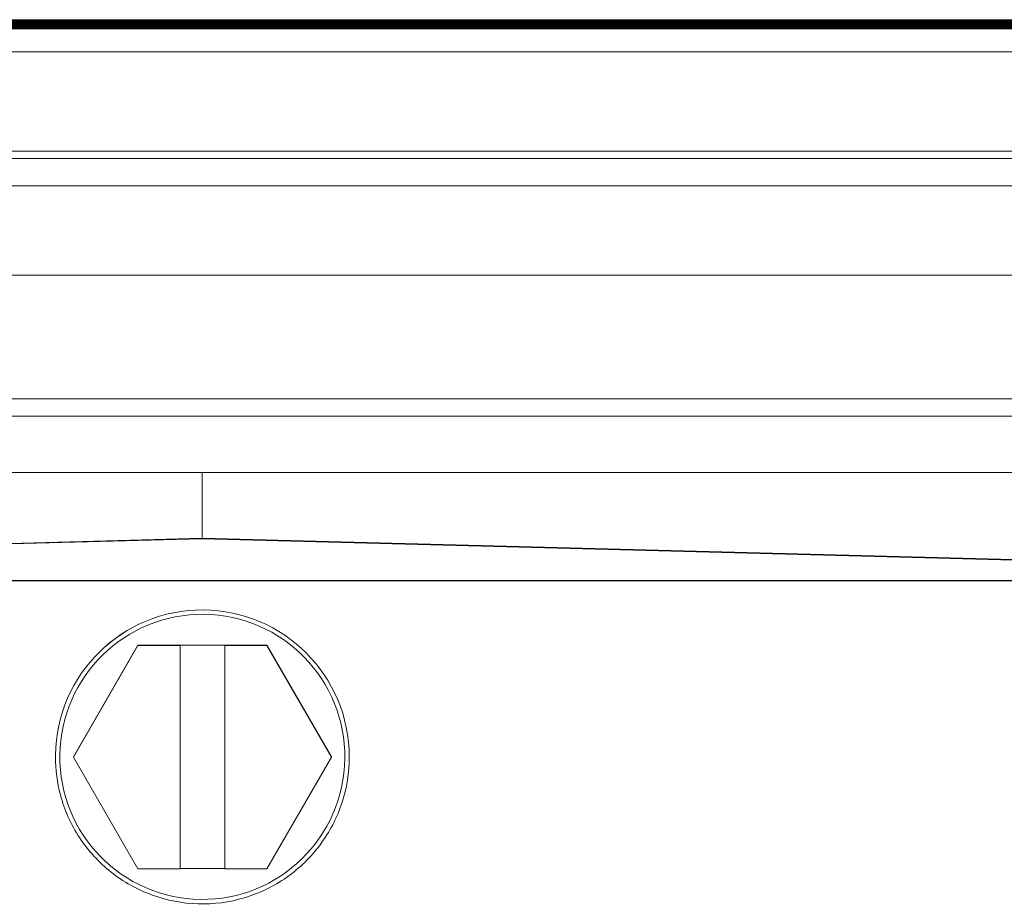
# Model space of a CAD drawing. Header units: inches. Extents: x 1 to 669, y 0 to 417.
# Tile 73 of 204: x 98.94 to 99.986, y 286.064 to 287.004. Entities that reach past the tile are written whole.
import ezdxf

# ---------------------------------------------------------------- set-up
doc = ezdxf.new("R2010")
doc.units = ezdxf.units.IN
doc.header["$LTSCALE"] = 12
doc.header["$MEASUREMENT"] = 0
doc.layers.get('0').update_dxf_attribs({"linetype": 'CONTINUOUS'})
doc.layers.add('X', color=1, linetype='CONTINUOUS')

# ---------------------------------------------------------------- blocks, each defined once
blk = doc.blocks.new('GASTRAIN')
at = {"layer": 'X', "lineweight": 0}
for p, q in [((62.5828, 299.712), (66.1057, 299.712)), ((62.5828, 299.7115), (66.1057, 299.7115)), ((62.5828, 299.711), (66.1057, 299.711)), ((62.5828, 299.7105), (66.1057, 299.7105)), ((62.5828, 299.71), (66.1057, 299.71)), ((62.5828, 299.7095), (66.1057, 299.7095)), ((62.5828, 299.709), (66.1057, 299.709)), ((62.5828, 299.7071), (66.1057, 299.7071)), ((62.5828, 299.7066), (66.1057, 299.7066)), ((62.5828, 299.7061), (66.1219, 299.7061)), ((62.9116, 299.7085), (65.7769, 299.7085)), ((62.9116, 299.7076), (65.7769, 299.7076)), ((62.9864, 299.7129), (65.7021, 299.7129)), ((62.9864, 299.7125), (65.7021, 299.7125)), ((62.9864, 299.7081), (65.7021, 299.7081)), ((62.5828, 299.7056), (66.1057, 299.7056)), ((62.5828, 299.7051), (66.1057, 299.7051)), ((62.5828, 299.7046), (66.1057, 299.7046)), ((62.5828, 299.7041), (66.1057, 299.7041)), ((62.9864, 299.7037), (65.7021, 299.7037)), ((62.9864, 299.7032), (65.7021, 299.7032)), ((65.7021, 299.6787), (62.9864, 299.6787)), ((62.9309, 299.5732), (65.7576, 299.5732)), ((65.7589, 299.5655), (62.9296, 299.5655)), ((65.7594, 299.5364), (62.9291, 299.5364)), ((65.7671, 299.4415), (62.9214, 299.4415)), ((66.0259, 299.3102), (62.6626, 299.3102)), ((66.0259, 299.292), (62.6626, 299.292)), ((66.0259, 299.292), (62.6626, 299.292)), ((64.3442, 299.2321), (62.6577, 299.2322)), ((66.0259, 299.2322), (62.6626, 299.2322)), ((66.0308, 299.2322), (64.3442, 299.2321)), ((64.3442, 299.2321), (64.3442, 299.1622)), ((62.6577, 299.1179), (64.3442, 299.1622)), ((64.3442, 299.1616), (64.3442, 299.1622)), ((64.3442, 299.1622), (66.0308, 299.1179)), ((62.6601, 299.1175), (64.3442, 299.1616)), ((64.3442, 299.1616), (66.0284, 299.1175)), ((66.0932, 299.117), (62.5953, 299.117)), ((66.0284, 299.1175), (62.6601, 299.1175)), ((64.2757, 299.0487), (64.2072, 298.9301)), ((64.2072, 298.9299), (64.2757, 299.0485)), ((64.2757, 299.0487), (64.4127, 299.0487)), ((64.2757, 299.0485), (64.2757, 299.0487)), ((64.2757, 299.0485), (64.3205, 299.0485)), ((64.3205, 299.0487), (64.368, 299.0487)), ((64.3205, 299.0485), (64.3205, 299.0487)), ((64.3205, 298.8112), (64.3205, 299.0485)), ((64.368, 299.0487), (64.368, 299.0485)), ((64.368, 299.0485), (64.4127, 299.0485)), ((64.368, 298.8112), (64.368, 299.0485)), ((64.4813, 298.9301), (64.4127, 299.0487)), ((64.4127, 299.0485), (64.4127, 299.0487)), ((64.4127, 299.0485), (64.4813, 298.9299)), ((64.1881, 298.9301), (64.1881, 298.9301)), ((64.2072, 298.9301), (64.2072, 298.9299)), ((64.2757, 298.8112), (64.2072, 298.9299)), ((64.4813, 298.9299), (64.4127, 298.8112)), ((64.4813, 298.9299), (64.4813, 298.9301)), ((64.5004, 298.9301), (64.5004, 298.9301)), ((64.3205, 298.8112), (64.2757, 298.8112)), ((64.3205, 298.8114), (64.368, 298.8114)), ((64.4127, 298.8112), (64.368, 298.8112))]:
    blk.add_line(p, q, dxfattribs=at)
at = {"layer": 'X', "lineweight": 0, "extrusion": (0, 0, -1)}
for major_axis, start_param, end_param in [((-0.1561, 0), 0.011528, 3.141593), ((-0.1561, 0), 0.011681, 3.141593), ((-0.1514, 0), 0.011681, 6.294866), ((-0.1561, 0), 0, 0.011681)]:
    blk.add_ellipse((64.3442, 298.9301), major_axis=major_axis, ratio=0.999998, start_param=start_param, end_param=end_param, dxfattribs=at)
at = {"layer": 'X', "lineweight": 0}
blk.add_open_spline([(64.5004, 298.9301), (64.5004, 298.9134), (64.4977, 298.8968), (64.4872, 298.8652), (64.4794, 298.8502), (64.4595, 298.8235), (64.4474, 298.8117), (64.4202, 298.7926), (64.405, 298.7853), (64.3731, 298.7757), (64.3563, 298.7735), (64.323, 298.7745), (64.3065, 298.7777), (64.2752, 298.7891), (64.2604, 298.7973), (64.2343, 298.818), (64.2229, 298.8304), (64.2046, 298.8582), (64.1977, 298.8736), (64.1899, 298.9029), (64.1881, 298.9165), (64.1881, 298.9301)], degree=3, knots=[3.141593, 3.141593, 3.141593, 3.141593, 3.461593, 3.461593, 3.781593, 3.781593, 4.101593, 4.101593, 4.421593, 4.421593, 4.741593, 4.741593, 5.061593, 5.061593, 5.381593, 5.381593, 5.701593, 5.701593, 6.021593, 6.021593, 6.283185, 6.283185, 6.283185, 6.283185], dxfattribs=at)

msp = doc.modelspace()

# ---------------------------------------------------------------- block references
msp.add_blockref('GASTRAIN', (34.78985, -12.70915))

doc.saveas('drawing.dxf')
